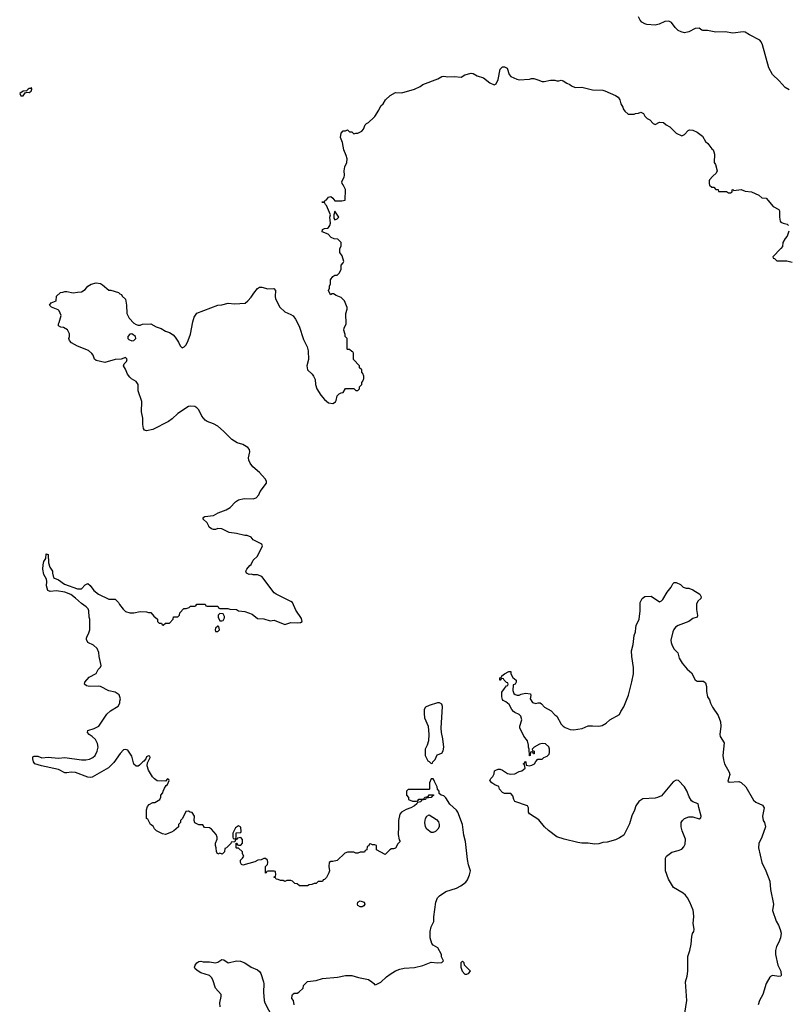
# Model space of a CAD drawing. Header units: inches. Extents: x 2293880 to 2522759, y 823965 to 1006879.
# Tile 256 of 256: x 2386618 to 2393962, y 965435 to 974834. Entities that reach past the tile are written whole.
import ezdxf

# ---------------------------------------------------------------- set-up
doc = ezdxf.new("R2010")
doc.units = ezdxf.units.IN
doc.header["$MEASUREMENT"] = 0
for name, color, linetype in [('C3986', 7, 'Continuous'), ('C3987', 7, 'Continuous'), ('C3996', 7, 'Continuous'), ('C3997', 7, 'Continuous')]:
    doc.layers.add(name, color=color, linetype=linetype)

msp = doc.modelspace()

# ---------------------------------------------------------------- linework, layer by layer
at = {"layer": 'C3986', "color": 5, "elevation": 160}
for points in [[(2390000, 966958), (2389990, 966958), (2389970, 966966), (2389958, 966962), (2389952.7, 966947.3), (2389938, 966942), (2389934, 966910), (2389918, 966902), (2389911.6, 966888.4), (2389870, 966886), (2389850, 966878), (2389830, 966878), (2389810, 966886), (2389750, 966886), (2389723.6, 966876.4), (2389650, 966808.7), (2389610, 966798), (2389590, 966798), (2389574, 966790), (2389572, 966750), (2389578, 966710), (2389571.1, 966688.9), (2389550, 966646), (2389530, 966626), (2389518, 966622), (2389510, 966606), (2389470, 966606), (2389451.6, 966588.4), (2389432.7, 966587.3), (2389410, 966578), (2389383.6, 966576.4), (2389367.3, 966567.3), (2389292.7, 966567.3), (2389270, 966586), (2389247.3, 966587.3), (2389226, 966610), (2389210, 966618), (2389170, 966618), (2389150, 966608), (2389136.4, 966616.4), (2389110, 966618), (2389087.3, 966627.3), (2389068.4, 966628.4), (2389062, 966642), (2389046, 966650), (2389062, 966658), (2389066, 966670), (2389062, 966702), (2389050, 966706), (2388990, 966706), (2388978, 966702), (2388974, 966690), (2388967.3, 966687.3), (2388966, 966750), (2388986, 966770), (2388988, 966790), (2388986, 966810), (2388967.3, 966827.3), (2388950, 966828), (2388926.4, 966813.6), (2388894, 966810), (2388864, 966796), (2388750, 966764), (2388738, 966770), (2388728.9, 966788.9), (2388729.1, 966810.9), (2388748, 966830), (2388758, 966850), (2388746, 966870), (2388746, 966890), (2388710, 966926), (2388690, 966926), (2388686, 966930), (2388686, 966974), (2388690, 966974), (2388698, 966958), (2388710, 966954), (2388730, 966954), (2388747.3, 966972.7), (2388747.3, 967007.3), (2388730, 967026), (2388698, 967022), (2388694, 967010), (2388678, 967002), (2388674, 966986), (2388638, 966982), (2388634, 966970), (2388592.7, 966927.3), (2388578, 966922), (2388574, 966890), (2388552.7, 966867.3), (2388530, 966878), (2388510, 966868), (2388498, 966890), (2388495.3, 966930), (2388488.4, 966951.6), (2388488.4, 966971.6), (2388506, 967010), (2388506, 967030), (2388496.4, 967056.4), (2388450, 967108), (2388430, 967118), (2388384, 967124), (2388367.3, 967147.3), (2388330, 967148), (2388290, 967166), (2388286, 967190), (2388288, 967230), (2388267.3, 967267.3), (2388248.4, 967268.4), (2388230, 967278), (2388205.4, 967274.6), (2388174, 967210), (2388154, 967190), (2388154, 967170), (2388134, 967150), (2388134, 967130), (2388092, 967090), (2388070, 967078), (2388010, 967055.3), (2387982, 967062), (2387926, 967090), (2387906, 967110), (2387894.6, 967134.6), (2387868, 967150), (2387842, 967202), (2387828.4, 967208.4), (2387828.9, 967291.1), (2387838, 967322), (2387856.4, 967343.6), (2387890, 967362), (2387910, 967362), (2387958, 967390), (2387967.3, 967412.7), (2387968, 967430), (2387987.3, 967452.7), (2387988, 967470), (2388000.4, 967499.6), (2388016.4, 967523.6), (2388030, 967534), (2388046, 967570), (2388042, 967582), (2388030, 967586), (2388010, 967566), (2387930, 967568.7), (2387905.6, 967585.6), (2387886.3, 967606.3), (2387848.7, 967670), (2387835.3, 967710), (2387840.4, 967739.6), (2387866, 967790), (2387862, 967802), (2387850, 967806), (2387830, 967798), (2387822, 967778), (2387804.7, 967755.3), (2387794, 967750), (2387763.6, 967716.4), (2387750, 967708), (2387730, 967708.7), (2387710, 967728), (2387690, 967802), (2387650, 967862), (2387630, 967868.7), (2387610, 967864), (2387577.3, 967830), (2387517.4, 967742.6), (2387467.4, 967692.6), (2387310, 967602.9), (2387290, 967599.5), (2387270, 967602.9), (2387150, 967646.3), (2387110, 967651.5), (2387070, 967643.6), (2387050, 967645.1), (2386990, 967675.6), (2386828, 967710), (2386762, 967730), (2386748.7, 967750), (2386743.1, 967776.9), (2386744, 967796), (2386755.3, 967804.7), (2386790, 967802.8), (2386830, 967786), (2386890, 967793), (2386990, 967784.9), (2387050, 967790.6), (2387210, 967768.7), (2387250, 967768.9), (2387285.3, 967774.7), (2387318, 967790), (2387338.4, 967810), (2387359.6, 967850), (2387367.3, 967890), (2387362.9, 967922.9), (2387342.7, 967962.7), (2387311.5, 967991.5), (2387281.2, 968010), (2387265.2, 968030), (2387268.7, 968050), (2387330, 968067.3), (2387374, 968090), (2387450, 968204.7), (2387484.7, 968235.3), (2387560.4, 968279.6), (2387575.3, 968310), (2387575.3, 968330), (2387582, 968350), (2387568, 968390), (2387530, 968414), (2387470, 968428.7), (2387390, 968469), (2387370, 968473.2), (2387289.3, 968469.3), (2387255.3, 968475.3), (2387238, 968490), (2387242, 968510), (2387281.2, 968558.8), (2387350, 968594), (2387368.4, 968631.6), (2387390, 968654), (2387398, 968670), (2387376.4, 968756.4), (2387373.6, 968793.6), (2387358, 968830), (2387323.1, 968863.1), (2387268.9, 968888.9), (2387256.4, 968916.4), (2387255.3, 968930), (2387262, 968950), (2387275.3, 968970), (2387288.7, 969010), (2387288.7, 969110), (2387282, 969130), (2387279, 969190), (2387272.7, 969210), (2387253.2, 969230), (2387210, 969259.5), (2387152.9, 969312.9), (2387105.4, 969345.4), (2387050, 969367.8), (2386970, 969380.9), (2386910, 969375.3), (2386886.3, 969386.3), (2386875.3, 969430), (2386879, 969470), (2386873.2, 969493.2), (2386850, 969538), (2386839.5, 969590), (2386842, 969630), (2386850, 969662), (2386868.7, 969690), (2386870, 969734), (2386891.3, 969730), (2386893, 969650), (2386907.7, 969607.7), (2386930.7, 969570), (2386930.8, 969550.8), (2386942, 969510), (2386950, 969502), (2386990, 969486.8), (2387046.4, 969446.4), (2387170, 969402), (2387210, 969401), (2387242.5, 969437.5), (2387270, 969450.7), (2387293, 969433), (2387325.7, 969385.7), (2387370, 969350.5), (2387470, 969301), (2387530, 969302), (2387562, 969270), (2387571.1, 969251.1), (2387607.1, 969207.1), (2387630, 969186), (2387670, 969171), (2387708.9, 969171.1), (2387770, 969184.7), (2387830, 969182), (2387850, 969174), (2387870, 969174), (2387899.6, 969139.6), (2387934, 969110), (2387934, 969090), (2387942, 969082), (2387950, 969074), (2387972.7, 969072.7), (2387978, 969058), (2387990, 969054), (2388010, 969074), (2388050, 969074), (2388086, 969110), (2388087.3, 969132.7), (2388130, 969134), (2388146, 969150), (2388147.3, 969172.7), (2388187.3, 969212.7), (2388210, 969214), (2388236.4, 969223.6), (2388250, 969234), (2388290, 969234), (2388302, 969238), (2388310, 969254), (2388390, 969254), (2388398, 969238), (2388410, 969234), (2388510, 969234), (2388518, 969218), (2388530, 969214), (2388607.3, 969212.7), (2388626, 969206), (2388690, 969202), (2388710, 969191.3), (2388770, 969184.7), (2388838.5, 969158.5), (2388890, 969118), (2388950, 969116), (2389010, 969096), (2389050, 969100.7), (2389150, 969061), (2389210, 969078), (2389270, 969076), (2389300.4, 969079.6), (2389318, 969090), (2389310, 969118), (2389257.6, 969197.6), (2389224, 969270), (2389210, 969281.2), (2389070, 969349), (2389050, 969364), (2388930, 969519), (2388890, 969535.3), (2388850, 969535.3), (2388830, 969542), (2388810, 969538), (2388786, 969550), (2388780.4, 969560.4), (2388778, 969570), (2388788, 969590), (2388816.4, 969623.6), (2388828.4, 969631.6), (2388850, 969674), (2388890, 969714), (2388938, 969810), (2388930, 969826), (2388850, 969868), (2388830, 969894), (2388790, 969908.7), (2388768.9, 969908.9), (2388690, 969929.3), (2388619.5, 969939.5), (2388550, 969972.3), (2388510, 969975.3), (2388490, 969968.7), (2388470, 969968.7), (2388450, 969973.2), (2388429.4, 969989.4), (2388424.1, 970000)], [(2388532, 965410), (2388531.6, 965450), (2388544.5, 965510), (2388543.7, 965530), (2388489.4, 965590), (2388462.9, 965670), (2388452, 965690), (2388430, 965709.4), (2388350, 965734), (2388322, 965750), (2388294.6, 965774.6), (2388288, 965790), (2388295.3, 965810), (2388310, 965831.3), (2388330, 965844.7), (2388350, 965846), (2388370, 965838.8), (2388430, 965840.5), (2388490, 965830.5), (2388510, 965836.3), (2388550, 965861), (2388570, 965858), (2388610, 965831.3), (2388690, 965850.4), (2388728.1, 965848.1), (2388770, 965830.7), (2388830, 965790.8), (2388890, 965764), (2388910, 965746.8), (2388920.5, 965730), (2388946.4, 965650), (2388950.4, 965630), (2388946.7, 965550), (2388954.4, 965470), (2388961.6, 965450), (2389030, 965314.8)], [(2389242, 965430), (2389235.3, 965470), (2389218, 965490), (2389220.4, 965519.6), (2389226, 965530), (2389240.4, 965539.6), (2389270, 965542), (2389286, 965550), (2389326, 965590), (2389330, 965614), (2389368.4, 965651.6), (2389450, 965661), (2389510, 965681), (2389655.3, 965695.3), (2389730, 965710.7), (2389790, 965710.7), (2389854, 965690), (2389950.7, 965670.7), (2389982, 965650), (2390000, 965632)]]:
    msp.add_lwpolyline(points, dxfattribs=at)
for points in [[(2388530, 969166), (2388514, 969150), (2388514, 969130), (2388530, 969094), (2388550, 969094), (2388562, 969098), (2388576.4, 969123.6), (2388576.4, 969136.4), (2388562, 969162)], [(2388510, 969046), (2388490, 969026), (2388484.7, 969010), (2388490, 968994), (2388510, 968994), (2388526, 969010), (2388522, 969042)], [(2388710, 967138), (2388679.6, 967120.4), (2388654, 967070), (2388654, 967030), (2388658, 967018), (2388670, 967014), (2388682, 967018), (2388686, 967030), (2388687.3, 967072.7), (2388730, 967074), (2388735.3, 967084.7), (2388730, 967126)], [(2389870, 966365.2), (2389850, 966378), (2389844, 966390), (2389849.3, 966410.7), (2389870, 966421), (2389910.4, 966410.4), (2389916, 966390), (2389906.4, 966373.6), (2389890, 966366)]]:
    msp.add_lwpolyline(points, close=True, dxfattribs=at)
at = {"layer": 'C3987', "color": 5}
for points, elevation in [([(2386730, 974186), (2386722, 974178), (2386710, 974177.2), (2386698, 974170), (2386684.7, 974155.3), (2386650, 974152.7), (2386618, 974130), (2386630, 974106), (2386650, 974106.8), (2386670, 974134), (2386690, 974142), (2386710, 974138), (2386728, 974150), (2386734, 974170)], 180), ([(2389630, 973006), (2389618, 972970), (2389620.7, 972940.7), (2389630, 972924.7), (2389650, 972932), (2389668, 972950)], 160), ([(2387690, 971834.5), (2387670, 971832.7), (2387651, 971810), (2387651.3, 971790), (2387660.7, 971780.7), (2387690, 971767.3), (2387710, 971770.8), (2387729.2, 971790), (2387725.2, 971810)], 160)]:
    msp.add_lwpolyline(points, close=True, dxfattribs=dict(at, elevation=elevation))
at = {"layer": 'C3987', "color": 5, "elevation": 160}
msp.add_lwpolyline([(2388424.1, 970000), (2388409, 970030), (2388368.7, 970070), (2388376.4, 970083.6), (2388386, 970090), (2388470, 970101), (2388515.1, 970124.9), (2388590, 970154), (2388630, 970178.8), (2388679.3, 970230), (2388710, 970250.4), (2388762, 970262), (2388850, 970258.8), (2388878, 970270), (2388903.1, 970296.9), (2388915.3, 970330), (2388975.3, 970410), (2388975.3, 970430), (2388962, 970450), (2388909, 970510), (2388846.2, 970566.2), (2388820.1, 970600.1), (2388806.6, 970630), (2388803.7, 970650), (2388817.2, 970710), (2388813.2, 970730), (2388799, 970750), (2388750, 970779.3), (2388694.8, 970794.8), (2388670, 970809.2), (2388645.8, 970825.8), (2388565.8, 970905.8), (2388510, 970952.7), (2388470, 970976), (2388410, 970998), (2388390, 971012), (2388356.9, 971050), (2388328.2, 971108.2), (2388310, 971129.3), (2388290, 971142.7), (2388250, 971146), (2388230, 971140.9), (2388130, 971076), (2388076.4, 971023.6), (2388041.3, 970998.7), (2387890, 970921.6), (2387830, 970907.6), (2387810, 970916), (2387801.6, 970930), (2387796.2, 970970), (2387796.2, 971030), (2387782, 971090), (2387784, 971190), (2387749.3, 971290), (2387749.2, 971350), (2387730, 971381.2), (2387686.3, 971406.3), (2387670, 971422), (2387649.2, 971450), (2387630, 971498), (2387608.7, 971530), (2387615.3, 971550), (2387637.2, 971570), (2387644, 971590), (2387639.3, 971599.3), (2387630, 971608.7), (2387588, 971592), (2387530, 971589.4), (2387430, 971562.7), (2387350, 971579), (2387332.9, 971592.9), (2387319.3, 971630), (2387307.6, 971647.6), (2387275.3, 971675.3), (2387170, 971718), (2387114, 971750), (2387095.3, 971770), (2387089.2, 971790), (2387095.3, 971810), (2387094.6, 971834.6), (2387073.6, 971873.6), (2387036.4, 971896.4), (2387010, 971898), (2386988.7, 971910), (2386988.9, 971931.1), (2386996.4, 971943.6), (2387015.3, 972010), (2386996, 972056), (2386984.7, 972064.7), (2386922, 972090), (2386902, 972110), (2386918, 972130), (2386966, 972150), (2386970, 972194), (2387009.3, 972230.7), (2387030, 972231.3), (2387050, 972238.8), (2387070, 972238.8), (2387130, 972226), (2387170, 972234), (2387210, 972234.8), (2387242.4, 972257.6), (2387270, 972290.4), (2387301.2, 972310), (2387350, 972321.6), (2387390, 972315.5), (2387410, 972304), (2387470, 972251), (2387490, 972250.7), (2387562, 972230), (2387576, 972216), (2387590, 972211), (2387596, 972196), (2387630, 972164.7), (2387639.3, 972110), (2387640.5, 972030), (2387665.1, 971985.1), (2387710, 971936.3), (2387730, 971923), (2387750, 971917.3), (2387770, 971918.8), (2387790, 971926.8), (2387870, 971930.8), (2387921.1, 971901.1), (2387970, 971884.9), (2388010, 971862), (2388050, 971847.7), (2388084.1, 971824.1), (2388104.1, 971804.1), (2388135.9, 971755.9), (2388150, 971722), (2388170, 971702), (2388190, 971712), (2388208, 971730), (2388228.7, 971770), (2388249.4, 971830.6), (2388272, 971950), (2388285.1, 971994.9), (2388310, 972030.8), (2388511.5, 972108.5), (2388550, 972112.2), (2388610, 972126.7), (2388670, 972120.8), (2388771, 972129), (2388799, 972150), (2388830, 972184.7), (2388855.3, 972224.7), (2388890, 972266.8), (2388910, 972280.7), (2388930, 972280.7), (2388990, 972265.5), (2389046.4, 972266.4), (2389061, 972250), (2389059.1, 972190), (2389063, 972170), (2389102.4, 972090), (2389150, 972044.9), (2389210, 972019.5), (2389230, 972005.5), (2389254.1, 971974.1), (2389287.5, 971907.5), (2389330, 971781), (2389364.4, 971710), (2389373.8, 971673.8), (2389377.1, 971590), (2389362, 971530), (2389367.7, 971490), (2389411.3, 971450), (2389426, 971430), (2389439.6, 971399.6), (2389444.7, 971350), (2389458, 971310), (2389494, 971250), (2389530, 971207.7), (2389570, 971176), (2389610, 971171.3), (2389635.3, 971184.7), (2389642, 971198), (2389650, 971242), (2389670, 971262), (2389688.4, 971271.6), (2389710, 971274), (2389730, 971314), (2389812, 971312), (2389830, 971294), (2389850, 971294), (2389866, 971310), (2389866, 971330), (2389886, 971350), (2389886, 971370), (2389896.4, 971383.6), (2389906, 971410), (2389906, 971430), (2389896.4, 971456.4), (2389886, 971470), (2389886, 971490), (2389866, 971510), (2389866, 971530), (2389806, 971590), (2389806, 971650), (2389802, 971662), (2389790, 971666), (2389770, 971686), (2389750, 971686), (2389748, 971690), (2389746, 971790), (2389728.4, 971808.4), (2389728.7, 971830), (2389715.3, 971870), (2389718, 971890), (2389738, 971930), (2389735.3, 972030), (2389748, 972070), (2389747.3, 972087.3), (2389722, 972150), (2389690, 972182), (2389640.4, 972200.4), (2389616.4, 972216.4), (2389603.6, 972216.4), (2389588.4, 972208.4), (2389568.7, 972250), (2389578, 972270), (2389578, 972290), (2389588.4, 972311.6), (2389588.7, 972350), (2389610, 972382), (2389630, 972394), (2389650, 972394), (2389670, 972414), (2389688, 972450), (2389688.4, 972491.6), (2389710, 972514), (2389714.6, 972525.4), (2389699, 972579), (2389678, 972610), (2389678, 972650), (2389688.4, 972671.6), (2389688.4, 972708.4), (2389658, 972738), (2389623.1, 972743.1), (2389594.6, 972754.6), (2389566, 972786), (2389509.2, 972810), (2389510, 972830.7), (2389530, 972839.1), (2389557.5, 972842.5), (2389570, 972851.3), (2389581.2, 972870), (2389589, 972890), (2389582, 972950), (2389588.7, 972970), (2389550, 973061.2), (2389539, 973070), (2389530, 973088), (2389510, 973088.7), (2389506, 973094), (2389530, 973094), (2389538, 973110), (2389550, 973114), (2389570, 973141), (2389590, 973146), (2389610, 973131), (2389630, 973104.9), (2389694.5, 973105.5), (2389728.4, 973111.6), (2389732, 973212), (2389710, 973258), (2389698, 973270), (2389695.3, 973290), (2389717.2, 973330), (2389721.2, 973350), (2389718, 973390), (2389723.7, 973430), (2389742.7, 973470), (2389745.6, 973505.6), (2389738.6, 973538.6), (2389714, 973590), (2389702, 973662), (2389682, 973710), (2389688, 973750), (2389710, 973771.3), (2389730, 973771.3), (2389750, 973781), (2389770, 973762), (2389790, 973762), (2389810, 973744.7), (2389828.9, 973751.1), (2389850, 973751.3), (2389888, 973770), (2389902, 973790), (2389918, 973830), (2389930, 973842), (2389950, 973852), (2390000, 973901.2)], dxfattribs=at)
at = {"layer": 'C3996', "color": 5}
for points, elevation in [([(2392971.6, 965350), (2392992.9, 965470), (2392980.5, 965650), (2392996.6, 965703.4), (2393002.7, 965750), (2393000.7, 965890), (2393021.2, 965950), (2393032.5, 966007.5), (2393038.9, 966081.1), (2393046, 966110), (2393058, 966130), (2393060.9, 966150), (2393052, 966210), (2393059.3, 966270), (2393056, 966310), (2393052.1, 966332.1), (2393021.2, 966410), (2392999.3, 966450), (2392977.7, 966477.7), (2392955.4, 966495.4), (2392866, 966550), (2392817, 966630), (2392786.6, 966710), (2392787, 966830), (2392798, 966850), (2392850, 966888.2), (2392910, 966901.6), (2392942.7, 966917.3), (2392963.5, 966936.5), (2392976.6, 966963.4), (2392978, 967010), (2392947.4, 967090), (2392938.7, 967130), (2392938.7, 967170), (2392949.7, 967190), (2392970, 967207.7), (2393010, 967225.5), (2393050, 967224.9), (2393110, 967206), (2393124.8, 967215.2), (2393129.5, 967230.5), (2393105.1, 967314.9), (2393101.2, 967350), (2393050, 967367), (2393036.9, 967376.9), (2393014.6, 967414.6), (2392993, 967473), (2392970, 967509.6), (2392911, 967571), (2392890, 967574), (2392862, 967558), (2392750, 967426.3), (2392712.3, 967407.7), (2392690, 967402.6), (2392570, 967395.8), (2392533.4, 967370), (2392504.4, 967330), (2392491.6, 967288.4), (2392466.1, 967233.9), (2392443.4, 967156.6), (2392398, 967062), (2392390.4, 967049.6), (2392350, 967023.7), (2392310, 967006), (2392230, 966982.9), (2392190, 966978.4), (2392150, 966966), (2392110, 966963.6), (2392050, 966973.6), (2391990, 966973.3), (2391950, 966978.7), (2391819, 967010), (2391750, 967034.5), (2391670, 967093.2), (2391632.7, 967130), (2391577.2, 967197.2), (2391490, 967253.2), (2391478, 967270), (2391479, 967310), (2391469.1, 967329.1), (2391348, 967370), (2391338, 967390), (2391330, 967426), (2391310, 967446), (2391250, 967448), (2391230, 967458), (2391202, 967490), (2391195.3, 967515.3), (2391158, 967530), (2391130, 967548.7), (2391109, 967570), (2391118, 967590), (2391138, 967610), (2391150, 967634), (2391155.3, 967664.7), (2391168.7, 967671.3), (2391190, 967678.8), (2391210, 967679.1), (2391230.4, 967670.4), (2391278, 967638), (2391310, 967630.7), (2391350, 967634.8), (2391390, 967656), (2391416.4, 967663.6), (2391446, 967690), (2391442, 967722), (2391428.7, 967730), (2391442, 967738), (2391450, 967754), (2391454, 967750), (2391458, 967718), (2391490, 967712), (2391510, 967716), (2391535.3, 967730), (2391550, 967754), (2391570, 967774), (2391610, 967774), (2391626, 967790), (2391658, 967802), (2391678, 967822), (2391680.2, 967839.8), (2391680.9, 967870), (2391673.3, 967893.3), (2391640.1, 967920.1), (2391610, 967924.5), (2391583.4, 967916.6), (2391534, 967890), (2391514, 967870), (2391518, 967858), (2391534, 967850), (2391532.7, 967827.3), (2391527.3, 967827.3), (2391522, 967842), (2391510, 967846), (2391498, 967842), (2391494, 967810), (2391487.3, 967807.3), (2391486, 967870), (2391478, 967890), (2391479, 967910), (2391468.7, 967950), (2391434.6, 967994.6), (2391416.5, 968036.5), (2391395.3, 968070), (2391395.3, 968090), (2391414, 968150), (2391404.7, 968184.7), (2391390, 968202), (2391350, 968219), (2391335.3, 968230), (2391319, 968250), (2391296, 968296), (2391263.1, 968323.1), (2391236.4, 968336.4), (2391230, 968346), (2391224, 968370), (2391225.6, 968414.4), (2391249, 968451), (2391270, 968474), (2391282, 968478), (2391286, 968490), (2391282, 968502), (2391270, 968506), (2391246, 968530), (2391242, 968542), (2391230, 968546), (2391218, 968542), (2391210, 968528), (2391206, 968530), (2391206, 968550), (2391222, 968558), (2391226, 968570), (2391249.1, 968590.9), (2391290, 968612), (2391310, 968612), (2391312, 968590), (2391330, 968554), (2391362, 968530), (2391362, 968510), (2391351.3, 968490), (2391334, 968486), (2391331, 968430), (2391340.7, 968400.7), (2391350.9, 968390.9), (2391370, 968386), (2391390, 968386), (2391410, 968396), (2391450, 968406), (2391499.6, 968399.6), (2391502, 968382), (2391496, 968350), (2391516, 968316), (2391550, 968304.7), (2391571.3, 968311.3), (2391591.6, 968311.6), (2391603.6, 968303.6), (2391632, 968270), (2391694.8, 968234.8), (2391730, 968198), (2391750, 968184.7), (2391790.4, 968110), (2391808.9, 968088.9), (2391830, 968075.8), (2391878.7, 968058.7), (2391910, 968055.2), (2391992.8, 968067.2), (2392050, 968091.7), (2392090, 968094.3), (2392150, 968090.3), (2392183.9, 968096.1), (2392221.2, 968118.8), (2392255.3, 968150), (2392350, 968202), (2392361.2, 968230), (2392390, 968274.8), (2392433.4, 968386.6), (2392467.3, 968512.7), (2392480.9, 968590), (2392481.5, 968650), (2392466, 968754), (2392464.7, 968810), (2392479.6, 968870), (2392490, 968954), (2392502, 968990), (2392504, 969030), (2392509, 969050), (2392537, 969110), (2392545.1, 969190), (2392547, 969270), (2392566, 969310), (2392590, 969326.8), (2392650, 969330.5), (2392730, 969278), (2392750, 969284.7), (2392762, 969298), (2392804, 969370), (2392843.1, 969416.9), (2392858, 969450), (2392870, 969462), (2392890, 969462), (2392930, 969442), (2392956, 969416), (2392986.4, 969406.4), (2393010, 969406), (2393050, 969390.7), (2393116, 969350), (2393130, 969326), (2393124.7, 969310), (2393096.8, 969283.2), (2393085.8, 969254.2), (2393084.7, 969204.7), (2393093.7, 969146.3), (2393091, 969130), (2393050, 969118), (2393010, 969089.6), (2392910, 969052.3), (2392885.1, 969034.9), (2392867.1, 969012.9), (2392857.1, 968990), (2392840.5, 968910), (2392843, 968890), (2392847.7, 968870), (2392868.2, 968828.2), (2392904.7, 968790), (2392919.8, 968739.8), (2392946, 968690), (2392995.2, 968635.2), (2393037.5, 968597.5), (2393070, 968531), (2393090, 968520.7), (2393150, 968521), (2393170, 968502), (2393178.8, 968470), (2393179.8, 968419.8), (2393190.9, 968370.9), (2393210, 968342), (2393217.3, 968310), (2393238, 968270), (2393290, 968190.7), (2393313, 968130), (2393317.3, 968090), (2393306, 968010), (2393311, 967990), (2393347.3, 967930), (2393337, 967810), (2393342, 967770), (2393353.1, 967730), (2393397, 967650), (2393402.4, 967630), (2393384, 967564), (2393396, 967556), (2393490, 967562.4), (2393510, 967552.4), (2393555.5, 967510), (2393630, 967382), (2393650, 967363.8), (2393715.5, 967335.5), (2393730.7, 967310.7), (2393714, 967230), (2393722.8, 967190), (2393734, 967170), (2393744.9, 967130), (2393708.9, 967030), (2393680.2, 966970), (2393677.6, 966930), (2393707.7, 966787.7), (2393745.7, 966710), (2393786, 966610), (2393790.3, 966530), (2393821.1, 966390), (2393810.4, 966330), (2393844.4, 966230), (2393867.7, 966190), (2393884, 966150), (2393892.7, 966112.7), (2393887.7, 966070), (2393872.5, 966027.5), (2393850, 965988), (2393839.1, 965950), (2393838, 965910), (2393860.7, 965810), (2393890.7, 965750), (2393894.8, 965710), (2393890, 965702), (2393870, 965699), (2393810, 965709.3), (2393790, 965701.2), (2393785.1, 965694.9), (2393750, 965633.2), (2393719.3, 965530), (2393686, 965470), (2393673.4, 965430)], 140), ([(2390000, 965632), (2390010, 965622), (2390023.6, 965623.6), (2390070, 965646.8), (2390122.3, 965697.7), (2390156.9, 965723.1), (2390207, 965753), (2390250, 965770.4), (2390290, 965779.1), (2390390, 965786), (2390470, 965806), (2390550, 965838), (2390610, 965831.3), (2390650, 965834), (2390666, 965850), (2390648.4, 965888.4), (2390648, 965910), (2390612.9, 965972.9), (2390570, 965998), (2390554.6, 966014.6), (2390539, 966070), (2390539, 966130), (2390550, 966174), (2390573.6, 966226.4), (2390574, 966270), (2390593.2, 966410), (2390610, 966452), (2390628, 966470), (2390690, 966511), (2390790, 966544.7), (2390833.6, 966566.4), (2390880.2, 966599.8), (2390898, 966622), (2390915.3, 966670), (2390924, 966710), (2390906, 966766), (2390896, 966816), (2390877.1, 966990), (2390862, 967050), (2390847.6, 967150), (2390802.7, 967270), (2390790, 967289), (2390726.3, 967346.3), (2390690, 967405.2), (2390670, 967424), (2390646, 967430), (2390627.3, 967447.3), (2390626, 967470), (2390608.4, 967488.4), (2390608, 967510), (2390580.4, 967560.4), (2390576.4, 967576.4), (2390570, 967586), (2390550, 967586), (2390534, 967550), (2390534, 967490), (2390530, 967486), (2390330, 967486), (2390314, 967470), (2390314, 967430), (2390334, 967410), (2390334, 967390), (2390370, 967374), (2390410, 967374), (2390422, 967378), (2390430, 967394), (2390470, 967394), (2390482, 967398), (2390487.3, 967412.7), (2390522, 967418), (2390530, 967434), (2390570, 967434), (2390574, 967430), (2390558, 967422), (2390550, 967408), (2390498, 967402), (2390494, 967390), (2390458, 967382), (2390451.3, 967368.7), (2390418, 967362), (2390414, 967350), (2390390, 967328), (2390354, 967310), (2390310, 967295.3), (2390264.7, 967270), (2390251.3, 967250), (2390236, 967190), (2390238.8, 967130), (2390235.3, 967055.3), (2390243.6, 967003.6), (2390252, 966990), (2390230, 966966), (2390210, 966926), (2390190, 966918), (2390170, 966918), (2390154, 966910), (2390110, 966866), (2390026, 966910), (2390026, 966950), (2390010, 966958), (2390000, 966958)], 160)]:
    msp.add_lwpolyline(points, dxfattribs=dict(at, elevation=elevation))
at = {"layer": 'C3996', "color": 5, "elevation": 160}
for points in [[(2390630, 968312.3), (2390610, 968312.3), (2390530, 968287), (2390494.8, 968270), (2390483, 968250), (2390481.6, 968210), (2390486.4, 968170), (2390519.1, 968090), (2390526.8, 968010), (2390524.7, 967950), (2390512, 967910), (2390492, 967870), (2390492, 967810), (2390518, 967758), (2390530, 967754), (2390550, 967734), (2390562, 967738), (2390566, 967750), (2390588.4, 967771.6), (2390605.2, 967814.8), (2390650, 967831.3), (2390665.2, 967854.8), (2390669.3, 967890), (2390661.6, 967970), (2390647, 968030), (2390643.6, 968070), (2390656.6, 968276.6), (2390650, 968299)], [(2390550, 967075.3), (2390506.8, 967106.8), (2390494, 967130), (2390489, 967170), (2390495.3, 967210), (2390508.9, 967231.1), (2390530, 967242), (2390599.3, 967199.3), (2390618, 967178), (2390626.8, 967150), (2390626, 967130), (2390613.7, 967106.3), (2390590, 967084), (2390570, 967075.3)], [(2390850, 965846), (2390834, 965830), (2390834, 965790), (2390844.7, 965750), (2390870, 965722), (2390890, 965722), (2390906, 965730), (2390926, 965750), (2390867.3, 965807.3), (2390866, 965830)]]:
    msp.add_lwpolyline(points, close=True, dxfattribs=at)
at = {"layer": 'C3997', "color": 5, "elevation": 160}
for points in [[(2393970, 974164.2), (2393930, 974187.8), (2393875.1, 974250), (2393811.6, 974311.6), (2393775, 974375.1), (2393714.1, 974594.1), (2393702.6, 974622.6), (2393690, 974639.5), (2393590, 974689.2), (2393550, 974716), (2393530, 974719.3), (2393430, 974703.7), (2393357.5, 974717.5), (2393270, 974716), (2393190, 974729.3), (2393146, 974730), (2393134, 974734), (2393110, 974754), (2393070, 974749.2), (2393010, 974717.6), (2392969.6, 974709.6), (2392936.6, 974716.6), (2392910, 974732), (2392880.1, 974760.1), (2392845.5, 974805.5), (2392820.4, 974820.4), (2392782, 974818), (2392727.7, 974790), (2392690, 974781.2), (2392610, 974787), (2392590, 974792.8), (2392562, 974810), (2392545.5, 974830), (2392530, 974859.6)], [(2390000, 973901.2), (2390010, 973911), (2390049.3, 973970), (2390070, 974011), (2390090, 974031), (2390113.2, 974070), (2390157.2, 974110), (2390210, 974137.3), (2390270, 974135.5), (2390390, 974170.4), (2390444.4, 974195.6), (2390470, 974214), (2390611.7, 974268.3), (2390650, 974291), (2390670, 974294.8), (2390710, 974286.8), (2390770, 974290.8), (2390835.5, 974284.5), (2390870, 974306), (2390930, 974324.7), (2390950, 974321), (2390990, 974298), (2391050, 974278), (2391110, 974231), (2391150, 974211.3), (2391170, 974222), (2391190, 974262), (2391210, 974362), (2391230, 974384.7), (2391250, 974384.7), (2391276, 974370), (2391294.8, 974310), (2391310, 974291), (2391366.4, 974266.4), (2391390, 974261), (2391490, 974264.7), (2391509.1, 974270.9), (2391530, 974271), (2391570, 974261), (2391610, 974244.7), (2391630, 974244.7), (2391690, 974258), (2391730, 974258), (2391750, 974251.3), (2391770, 974251.3), (2391790, 974258), (2391810, 974251.3), (2391846.4, 974226.4), (2391875.3, 974215.3), (2391890, 974202), (2391925.4, 974185.4), (2391988.9, 974191.1), (2392090, 974164), (2392190, 974161), (2392210, 974156), (2392310.7, 974110.7), (2392334.4, 974094.4), (2392351.3, 974070), (2392362, 974030), (2392379.6, 973999.6), (2392383.6, 973983.6), (2392399.6, 973959.6), (2392432.7, 973932.7), (2392487.3, 973932.7), (2392500.4, 973939.6), (2392530, 973942), (2392554, 973950), (2392576.9, 973936.9), (2392590, 973914), (2392611.6, 973891.6), (2392636.9, 973876.9), (2392670, 973842), (2392690, 973834), (2392730, 973854), (2392770, 973852), (2392794, 973830), (2392831.1, 973811.1), (2392890, 973752), (2392945.4, 973725.4), (2392970, 973738), (2393004.5, 973775.5), (2393018.6, 973781.4), (2393050, 973780.7), (2393090, 973760.7), (2393142, 973722), (2393170, 973671), (2393192.5, 973652.5), (2393230, 973601), (2393244.7, 973590), (2393250.9, 973570.9), (2393254.8, 973550), (2393251.6, 973471.6), (2393264.7, 973450), (2393282, 973390), (2393271.1, 973368.9), (2393239.6, 973340.4), (2393210, 973306), (2393205.4, 973294.6), (2393204.7, 973270), (2393210, 973254), (2393230, 973234), (2393250, 973234), (2393270, 973214), (2393290, 973214), (2393294, 973194), (2393370, 973194), (2393390, 973182), (2393410, 973182), (2393426, 973190), (2393426, 973210), (2393430, 973214), (2393442, 973202), (2393510, 973214), (2393550, 973198), (2393610.6, 973190.6), (2393679.8, 973159.8), (2393710, 973132), (2393750, 973131.3), (2393818, 973050), (2393870, 973022), (2393878, 973010), (2393878, 972950), (2393884.7, 972910), (2393890, 972902), (2393911.1, 972891.1), (2393950, 972882), (2393962, 972870)], [(2393965.4, 972814.6), (2393950, 972766), (2393930, 972746), (2393910, 972706), (2393904.7, 972670), (2393890, 972648), (2393814, 972570), (2393818, 972558), (2393830, 972554), (2393852.7, 972532.7), (2393948.4, 972531.6), (2393999.6, 972519.6)]]:
    msp.add_lwpolyline(points, dxfattribs=at)

doc.saveas('drawing.dxf')
